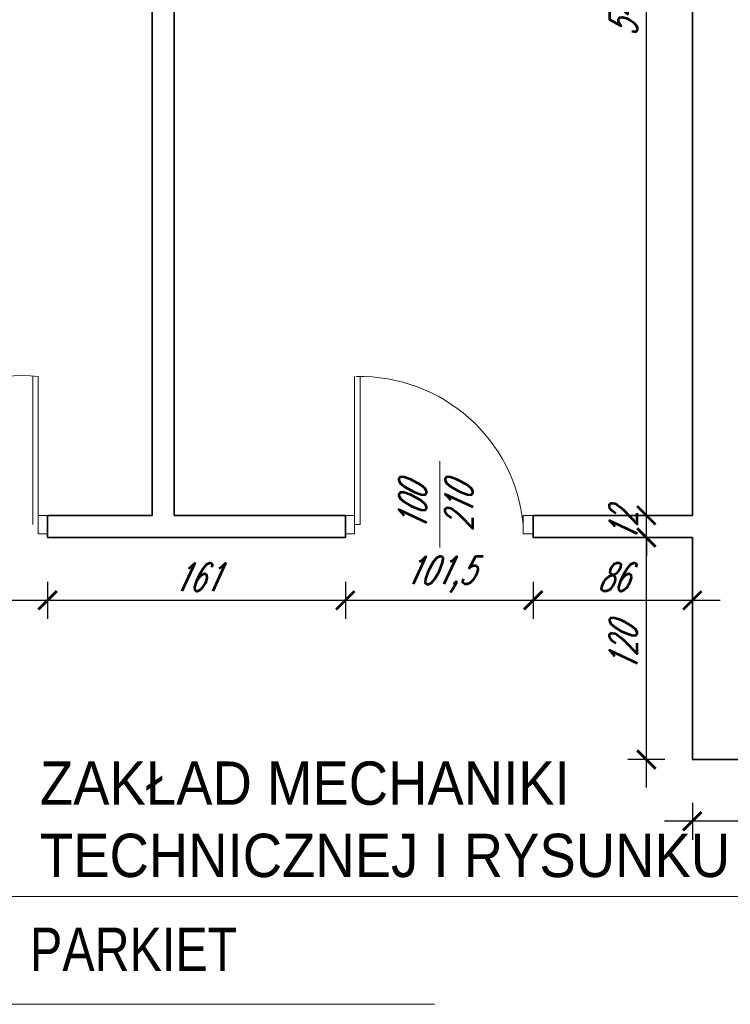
# Model space of a CAD drawing. Header units: millimetres. Extents: x 402 to 79005, y -7782 to 89952.
# Tile 75 of 256: x 25875 to 26259, y 16820 to 17352. Entities that reach past the tile are written whole.
import ezdxf

# ---------------------------------------------------------------- set-up
doc = ezdxf.new("R2010")
doc.units = ezdxf.units.MM
doc.header["$LTSCALE"] = 10
doc.layers.get('0').update_dxf_attribs({"lineweight": 0})
doc.layers.get('Defpoints').update_dxf_attribs({"color": 253})
for name, color, linetype, lineweight in [('01 parter - ściany', 253, 'Continuous', 35), ('03_drzwi', 253, 'Continuous', 15), ('05-01_wymiary', 253, 'Continuous', 5), ('05-03_opis', 253, 'Continuous', 5)]:
    doc.layers.add(name, color=color, linetype=linetype, lineweight=lineweight)
doc.styles.add('ariel', font='ARIAL.TTF', dxfattribs={"width": 0.8})
doc.styles.add('ariel_wym', font='simplex.shx', dxfattribs={"width": 0.65, "oblique": 25})
doc.dimstyles.new('ariel 50 wnętrze', dxfattribs={"dimtxt": 15, "dimasz": 10, "dimexe": 10, "dimexo": 0, "dimgap": 5, "dimtad": 1, "dimdec": 1, "dimrnd": 0.5, "dimtxsty": 'ariel_wym', "dimblk": 'ARCHTICK', "dimcen": 2.5, "dimdle": 15, "dimazin": 0, "dimtfac": 1, "dimtdec": 1, "dimtix": 1, "dimtmove": 0, "dimatfit": 3, "dimldrblk": 'DOT', "dimfxl": 0, "dimarcsym": 0})

# ---------------------------------------------------------------- blocks, each defined once
blk = doc.blocks.new('_ArchTick')
at = {"color": 0, "linetype": 'ByBlock', "const_width": 0.15}
blk.add_lwpolyline([(-0.5, -0.5), (0.5, 0.5)], dxfattribs=at)
blk = doc.blocks.new('*D2872')
at = {"layer": '05-01_wymiary', "color": 0, "lineweight": -2}
for p, q in [((26238.23, 16929.08), (26238.23, 16909.08)), ((26466.23, 16929.08), (26466.23, 16909.08)), ((26481.23, 16919.08), (26223.23, 16919.08))]:
    blk.add_line(p, q, dxfattribs=at)
at = {"layer": 'Defpoints', "color": 0, "lineweight": 0}
for p in [(26238.23, 16952.4), (26466.23, 16952.4), (26238.23, 16919.08)]:
    blk.add_point(p, dxfattribs=at)
at = {"layer": '05-01_wymiary', "color": 0, "lineweight": -2, "xscale": 10, "yscale": 10, "zscale": 10, "rotation": 180}
blk.add_blockref('_ArchTick', (26238.23, 16919.08), dxfattribs=at)
at = {"layer": '05-01_wymiary', "color": 0, "lineweight": -2, "xscale": 10, "yscale": 10, "zscale": 10}
blk.add_blockref('_ArchTick', (26466.23, 16919.08), dxfattribs=at)
at = {"layer": '05-01_wymiary', "color": 0, "insert": (26352.23, 16931.58), "char_height": 15, "attachment_point": 5, "style": 'ariel_wym'}
blk.add_mtext('228', dxfattribs=at)
blk = doc.blocks.new('_Dot')
at = {"color": 0, "linetype": 'ByBlock', "lineweight": -2}
blk.add_line((-0.5, 0), (-1, 0), dxfattribs=at)
at = {"color": 0, "linetype": 'ByBlock', "const_width": 0.5}
blk.add_lwpolyline([(-0.25, 0, 1), (0.25, 0, 1)], format="xyb", close=True, dxfattribs=at)
blk = doc.blocks.new('*D2873')
at = {"layer": '05-01_wymiary', "color": 0, "lineweight": -2}
for p, q in [((26213.38, 16937.4), (26213.38, 17087.4)), ((26223.38, 17072.4), (26203.38, 17072.4)), ((26223.38, 16952.4), (26203.38, 16952.4))]:
    blk.add_line(p, q, dxfattribs=at)
at = {"layer": 'Defpoints', "color": 0, "lineweight": 0}
for p in [(26213.38, 17072.4), (26238.23, 17072.4), (26238.23, 16952.4)]:
    blk.add_point(p, dxfattribs=at)
at = {"layer": '05-01_wymiary', "color": 0, "lineweight": -2, "xscale": 10, "yscale": 10, "zscale": 10}
for p, rotation in [((26213.38, 17072.4), 90), ((26213.38, 16952.4), 270)]:
    blk.add_blockref('_ArchTick', p, dxfattribs=dict(at, rotation=rotation))
at = {"layer": '05-01_wymiary', "color": 0, "insert": (26200.88, 17012.4), "char_height": 15, "attachment_point": 5, "rotation": 90, "style": 'ariel_wym'}
blk.add_mtext('120', dxfattribs=at)
blk = doc.blocks.new('*D2874')
at = {"layer": '05-01_wymiary', "color": 0, "lineweight": -2}
for p, q in [((26213.38, 17084.4), (26213.38, 17094.4)), ((26223.38, 17084.4), (26203.38, 17084.4)), ((26213.38, 17072.4), (26213.38, 17084.4)), ((26223.38, 17072.4), (26203.38, 17072.4)), ((26213.38, 17072.4), (26213.38, 17062.4))]:
    blk.add_line(p, q, dxfattribs=at)
at = {"layer": 'Defpoints', "color": 0, "lineweight": 0}
for p in [(26213.38, 17084.4), (26238.23, 17084.4), (26238.23, 17072.4)]:
    blk.add_point(p, dxfattribs=at)
at = {"layer": '05-01_wymiary', "color": 0, "lineweight": -2, "xscale": 10, "yscale": 10, "zscale": 10}
for p, rotation in [((26213.38, 17084.4), 270), ((26213.38, 17072.4), 90)]:
    blk.add_blockref('_ArchTick', p, dxfattribs=dict(at, rotation=rotation))
at = {"layer": '05-01_wymiary', "color": 0, "insert": (26200.88, 17078.4), "char_height": 15, "attachment_point": 5, "rotation": 90, "style": 'ariel_wym'}
blk.add_mtext('12', dxfattribs=at)
blk = doc.blocks.new('*D2875')
at = {"layer": '05-01_wymiary', "color": 0, "lineweight": -2}
for p, q in [((26213.38, 17069.4), (26213.38, 17642.4)), ((26223.38, 17627.4), (26203.38, 17627.4)), ((26223.38, 17084.4), (26203.38, 17084.4))]:
    blk.add_line(p, q, dxfattribs=at)
at = {"layer": 'Defpoints', "color": 0, "lineweight": 0}
for p in [(26213.38, 17627.4), (26238.23, 17627.4), (26238.23, 17084.4)]:
    blk.add_point(p, dxfattribs=at)
at = {"layer": '05-01_wymiary', "color": 0, "lineweight": -2, "xscale": 10, "yscale": 10, "zscale": 10}
for p, rotation in [((26213.38, 17627.4), 90), ((26213.38, 17084.4), 270)]:
    blk.add_blockref('_ArchTick', p, dxfattribs=dict(at, rotation=rotation))
at = {"layer": '05-01_wymiary', "color": 0, "insert": (26200.88, 17355.9), "char_height": 15, "attachment_point": 5, "rotation": 90, "style": 'ariel_wym'}
blk.add_mtext('543', dxfattribs=at)
blk = doc.blocks.new('*D2877')
at = {"layer": '05-01_wymiary', "color": 0, "lineweight": -2}
for p, q in [((25782.73, 17048.52), (25782.73, 17028.52)), ((25889.73, 17048.52), (25889.73, 17028.52)), ((25767.73, 17038.52), (25904.73, 17038.52))]:
    blk.add_line(p, q, dxfattribs=at)
at = {"layer": 'Defpoints', "color": 0, "lineweight": 0}
for p in [(25782.73, 17072.4), (25889.73, 17072.4), (25889.73, 17038.52)]:
    blk.add_point(p, dxfattribs=at)
at = {"layer": '05-01_wymiary', "color": 0, "lineweight": -2, "xscale": 10, "yscale": 10, "zscale": 10, "rotation": 180}
blk.add_blockref('_ArchTick', (25782.73, 17038.52), dxfattribs=at)
at = {"layer": '05-01_wymiary', "color": 0, "lineweight": -2, "xscale": 10, "yscale": 10, "zscale": 10}
blk.add_blockref('_ArchTick', (25889.73, 17038.52), dxfattribs=at)
at = {"layer": '05-01_wymiary', "color": 0, "insert": (25836.23, 17051.02), "char_height": 15, "attachment_point": 5, "style": 'ariel_wym'}
blk.add_mtext('107', dxfattribs=at)
blk = doc.blocks.new('*D2878')
at = {"layer": '05-01_wymiary', "color": 0, "lineweight": -2}
for p, q in [((25889.73, 17048.52), (25889.73, 17028.52)), ((26050.73, 17048.52), (26050.73, 17028.52)), ((25874.73, 17038.52), (26065.73, 17038.52))]:
    blk.add_line(p, q, dxfattribs=at)
at = {"layer": 'Defpoints', "color": 0, "lineweight": 0}
for p in [(25889.73, 17072.4), (26050.73, 17072.4), (26050.73, 17038.52)]:
    blk.add_point(p, dxfattribs=at)
at = {"layer": '05-01_wymiary', "color": 0, "lineweight": -2, "xscale": 10, "yscale": 10, "zscale": 10, "rotation": 180}
blk.add_blockref('_ArchTick', (25889.73, 17038.52), dxfattribs=at)
at = {"layer": '05-01_wymiary', "color": 0, "lineweight": -2, "xscale": 10, "yscale": 10, "zscale": 10}
blk.add_blockref('_ArchTick', (26050.73, 17038.52), dxfattribs=at)
at = {"layer": '05-01_wymiary', "color": 0, "insert": (25970.23, 17051.02), "char_height": 15, "attachment_point": 5, "style": 'ariel_wym'}
blk.add_mtext('161', dxfattribs=at)
blk = doc.blocks.new('*D2879')
at = {"layer": '05-01_wymiary', "color": 0, "lineweight": -2}
for p, q in [((26050.73, 17048.52), (26050.73, 17028.52)), ((26152.23, 17048.52), (26152.23, 17028.52)), ((26035.73, 17038.52), (26167.23, 17038.52))]:
    blk.add_line(p, q, dxfattribs=at)
at = {"layer": 'Defpoints', "color": 0, "lineweight": 0}
for p in [(26050.73, 17072.4), (26152.23, 17072.4), (26152.23, 17038.52)]:
    blk.add_point(p, dxfattribs=at)
at = {"layer": '05-01_wymiary', "color": 0, "lineweight": -2, "xscale": 10, "yscale": 10, "zscale": 10, "rotation": 180}
blk.add_blockref('_ArchTick', (26050.73, 17038.52), dxfattribs=at)
at = {"layer": '05-01_wymiary', "color": 0, "lineweight": -2, "xscale": 10, "yscale": 10, "zscale": 10}
blk.add_blockref('_ArchTick', (26152.23, 17038.52), dxfattribs=at)
at = {"layer": '05-01_wymiary', "color": 0, "insert": (26101.48, 17052.45), "char_height": 15, "attachment_point": 5, "style": 'ariel_wym'}
blk.add_mtext('101,5', dxfattribs=at)
blk = doc.blocks.new('*D2880')
at = {"layer": '05-01_wymiary', "color": 0, "lineweight": -2}
for p, q in [((26152.23, 17048.52), (26152.23, 17028.52)), ((26238.23, 17048.52), (26238.23, 17028.52)), ((26137.23, 17038.52), (26253.23, 17038.52))]:
    blk.add_line(p, q, dxfattribs=at)
at = {"layer": 'Defpoints', "color": 0, "lineweight": 0}
for p in [(26152.23, 17072.4), (26238.23, 17072.4), (26238.23, 17038.52)]:
    blk.add_point(p, dxfattribs=at)
at = {"layer": '05-01_wymiary', "color": 0, "lineweight": -2, "xscale": 10, "yscale": 10, "zscale": 10, "rotation": 180}
blk.add_blockref('_ArchTick', (26152.23, 17038.52), dxfattribs=at)
at = {"layer": '05-01_wymiary', "color": 0, "lineweight": -2, "xscale": 10, "yscale": 10, "zscale": 10}
blk.add_blockref('_ArchTick', (26238.23, 17038.52), dxfattribs=at)
at = {"layer": '05-01_wymiary', "color": 0, "insert": (26195.23, 17051.02), "char_height": 15, "attachment_point": 5, "style": 'ariel_wym'}
blk.add_mtext('86', dxfattribs=at)

msp = doc.modelspace()

# ---------------------------------------------------------------- linework, layer by layer
at = {"layer": '01 parter - ściany'}
for p, q in [((25946.23, 17627.4), (25946.23, 17084.4)), ((25958.23, 17627.4), (25958.23, 17084.4)), ((26238.23, 17627.4), (26238.23, 17084.4)), ((25946.23, 17084.4), (25889.73, 17084.4)), ((25889.73, 17072.4), (25889.73, 17084.4)), ((25958.23, 17084.4), (26050.73, 17084.4)), ((26050.73, 17072.4), (26050.73, 17084.4)), ((26152.23, 17084.4), (26238.23, 17084.4)), ((26152.23, 17072.4), (26152.23, 17084.4)), ((25889.73, 17072.4), (26050.73, 17072.4)), ((26152.23, 17072.4), (26238.23, 17072.4)), ((26238.23, 17072.4), (26238.23, 16952.4)), ((26238.23, 16952.4), (26466.23, 16952.4))]:
    msp.add_line(p, q, dxfattribs=at)
at = {"layer": '03_drzwi'}
for p, q in [((25881.73, 17079.4), (25881.76, 17159.4)), ((25884.73, 17079.4), (25884.73, 17159.4)), ((25884.73, 17079.4), (25884.73, 17159.4)), ((26055.73, 17079.4), (26055.73, 17159.4)), ((26055.73, 17079.4), (26055.73, 17159.4)), ((26058.73, 17079.4), (26058.7, 17159.4)), ((26101.7, 17067.04), (26101.7, 17113.69)), ((25889.73, 17084.4), (25884.73, 17084.4)), ((25884.73, 17084.4), (25884.73, 17074.4)), ((26055.73, 17084.4), (26050.73, 17084.4)), ((26055.73, 17074.4), (26055.73, 17084.4)), ((26152.23, 17084.4), (26146.83, 17084.4)), ((26146.83, 17084.4), (26146.83, 17074.4)), ((26058.73, 17079.4), (26055.73, 17079.4)), ((25884.73, 17074.4), (25889.73, 17074.4)), ((26050.73, 17074.4), (26055.73, 17074.4)), ((26146.83, 17074.4), (26152.23, 17074.4))]:
    msp.add_line(p, q, dxfattribs=at)
for centre, radius, start, end in [((25874.84, 17072.59), 87.38, 83.5022, 175.5255), ((26058.7, 17070.89), 88.54, 5.5165, 91.3727)]:
    msp.add_arc(centre, radius, start, end, dxfattribs=at)
at = {"layer": '05-03_opis'}
for p, q in [((25774.28, 16878.48), (26265.38, 16878.48)), ((25552.91, 16820.13), (26098.83, 16820.13))]:
    msp.add_line(p, q, dxfattribs=at)

# ---------------------------------------------------------------- texts
at = {"layer": '03_drzwi', "insert": (26119.58, 17075.98), "char_height": 15, "width": 160.5905, "attachment_point": 7, "rotation": 90, "style": 'ariel_wym'}
msp.add_mtext('100\\P210', dxfattribs=at)
at = {"layer": '05-03_opis', "char_height": 23.4234, "attachment_point": 4, "style": 'ariel'}
for s, insert, width in [('\\W0.9;{\\fArial|b0|i0|c238|p34;ZAKŁAD MECHANIKI TECHNICZNEJ I RYSUNKU}', (25885.63, 16919.97), 457.2771), ('{\\fArial|b0|i0|c238|p34;PARKIET}', (25880.29, 16849.85), 322.789)]:
    msp.add_mtext(s, dxfattribs=dict(at, insert=insert, width=width))

# ---------------------------------------------------------------- dimensions: what is measured, and where the dimension line sits
at = {"layer": '05-01_wymiary'}
for base, p1, p2, picture, middle in [((26213.38, 17627.4), (26238.23, 17084.4), (26238.23, 17627.4), '*D2875', (26200.88, 17355.9)), ((26213.38, 17084.4), (26238.23, 17072.4), (26238.23, 17084.4), '*D2874', (26200.88, 17078.4))]:
    dim = msp.add_linear_dim(base=base, p1=p1, p2=p2, angle=90, dimstyle='ariel 50 wnętrze', override={"dimtmove": 1}, dxfattribs=at)
    dim.commit()
    dim.dimension.update_dxf_attribs({"geometry": picture, "text_midpoint": middle})
dim = msp.add_linear_dim(base=(26213.38, 17072.4), p1=(26238.23, 16952.4), p2=(26238.23, 17072.4), angle=90, dimstyle='ariel 50 wnętrze', dxfattribs=at)
dim.commit()
dim.dimension.update_dxf_attribs({"geometry": '*D2873', "text_midpoint": (26200.88, 17012.4)})
for base, p1, p2, picture, middle in [((25889.73, 17038.52), (25782.73, 17072.4), (25889.73, 17072.4), '*D2877', (25836.23, 17051.02)), ((26050.73, 17038.52), (25889.73, 17072.4), (26050.73, 17072.4), '*D2878', (25970.23, 17051.02)), ((26152.23, 17038.52), (26050.73, 17072.4), (26152.23, 17072.4), '*D2879', (26101.48, 17052.45)), ((26238.23, 17038.52), (26152.23, 17072.4), (26238.23, 17072.4), '*D2880', (26195.23, 17051.02)), ((26238.23, 16919.08), (26466.23, 16952.4), (26238.23, 16952.4), '*D2872', (26352.23, 16931.58))]:
    dim = msp.add_linear_dim(base=base, p1=p1, p2=p2, dimstyle='ariel 50 wnętrze', dxfattribs=at)
    dim.commit()
    dim.dimension.update_dxf_attribs({"geometry": picture, "text_midpoint": middle})

doc.saveas('drawing.dxf')
